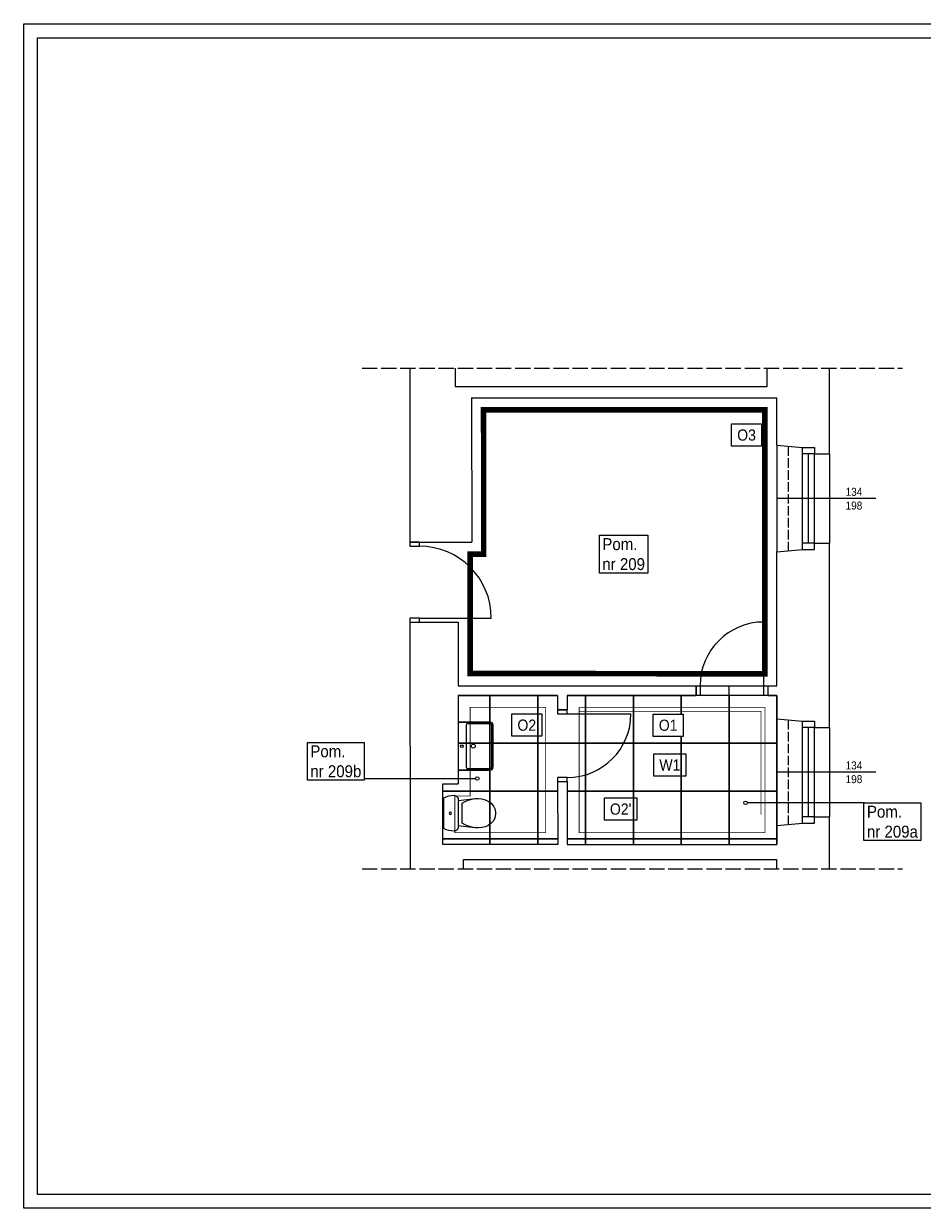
# Model space of a CAD drawing. Header units: centimetres. Extents: x 695802 to 711011, y 25963 to 44188.
# Tile 45 of 157: x 699553 to 700680, y 34777 to 36262. Entities that reach past the tile are written whole.
import ezdxf

# ---------------------------------------------------------------- set-up
doc = ezdxf.new("R2010")
doc.units = ezdxf.units.CM
doc.linetypes.add('ACAD_ISO02W100', pattern=[15, 12, -3])
doc.linetypes.add('ZWCAD_ISO07W100', pattern=[3, 0, -3])
doc.layers.add('Obrys powierzchni', color=50, linetype='Continuous', lineweight=9, plot=False)
for name, color, linetype, lineweight in [('P-SANR-FIXT', 7, 'Continuous', 5), ('Przekroje', 253, 'Continuous', 20), ('Przekrojowa', 253, 'Continuous', 25), ('S3_drzwi_istniejące', 7, 'Continuous', 0), ('S3_okna', 70, 'Continuous', 9), ('Widokowa', 140, 'Continuous', 9), ('Wyposazenie', 31, 'Continuous', 9)]:
    doc.layers.add(name, color=color, linetype=linetype, lineweight=lineweight)
for name, color, linetype, lineweight, true_color in [('S3_okładzina O1', 7, 'Continuous', 5, 0xe98615), ('S3_okładzina O2', 7, 'Continuous', 5, 0x0cd81d), ("S3_okładzina O2'", 7, 'Continuous', 5, 0x0cd81d), ('S3_okładzina O3', 7, 'Continuous', 5, 0xecc70d), ('S3_opis pomieszczeń', 7, 'Continuous', 0, 0xb5b5b5), ('S3_wykładzian W1', 7, 'Continuous', 5, 0x7f7f7f)]:
    doc.layers.add(name, color=color, linetype=linetype, lineweight=lineweight, true_color=true_color)
doc.styles.add('ARIELCE', font='arial.ttf', dxfattribs={"width": 0.9})
doc.linetypes.add('FENCELINE2', pattern='A,6.35,-2.54,[132,ltypeshp.shx,S=2.54,R=0,X=-2.54,Y=0],-2.54,25.4', length=36.83)
doc.linetypes.add('TRACKS', pattern='A,3.81,[130,ltypeshp.shx,S=6.35,R=0,X=0,Y=0],3.81', length=7.62)

# ---------------------------------------------------------------- blocks, each defined once
blk = doc.blocks.new('zw$7334')
at = {"layer": 'S3_okna', "ltscale": 1.6, "insert": (-30.9, 13.4), "char_height": 10, "width": 42.363, "attachment_point": 3, "rotation": 0.019, "style": 'ARIELCE', "bg_fill": 2}
blk.add_mtext('{\\fArial|b0|i0|c238|p34;134}', dxfattribs=at)
at = {"layer": 'S3_okna', "ltscale": 1.6, "insert": (-30.9, -3.8), "char_height": 10, "width": 42.363, "attachment_point": 3, "rotation": 0.019, "style": 'ARIELCE'}
blk.add_mtext('{\\fArial|b0|i0|c238|p34;198}', dxfattribs=at)
blk = doc.blocks.new('zw$B2BC')
at = {"layer": 'Przekroje', "ltscale": 1.6}
for points in [[(0, 0), (32.2, -3.1), (47, -3.1), (47, -10.9), (66, -10.9)], [(0, -134), (32.2, -130.9), (47, -130.9), (47, -123.1), (66, -123.1)]]:
    blk.add_lwpolyline(points, dxfattribs=at)
at = {"layer": 'S3_okna'}
for p, q in [((0, 0), (0, -134)), ((32.2, -130.9), (32.2, -3.1)), ((47, -10.9), (32.2, -10.9)), ((39.6, -123.1), (39.6, -10.9)), ((47, -123.1), (47, -10.9)), ((66, -10.9), (66, -123.1)), ((47, -123.1), (32.2, -123.1))]:
    blk.add_line(p, q, dxfattribs=at)
at = {"layer": 'S3_okna', "ltscale": 1.6}
blk.add_line((124, -67), (0, -67), dxfattribs=at)
at = {"layer": 'S3_okna'}
for points in [[(0, 0), (32.2, -3.1), (47, -3.1), (47, -10.9), (66, -10.9)], [(0, -134), (32.2, -130.9), (47, -130.9), (47, -123.1), (66, -123.1)]]:
    blk.add_lwpolyline(points, dxfattribs=at)
blk = doc.blocks.new('zw$C904')
at = {"layer": 'Wyposazenie', "color": 253, "linetype": 'Continuous'}
for p, q in [((-12.6, 61.9), (-16.1, 58.7)), ((-8.4, 64), (-12.6, 61.9)), ((-3.8, 64.9), (-8.4, 64)), ((0.9, 64.5), (-3.8, 64.9)), ((5.3, 62.9), (0.9, 64.5)), ((9.1, 60.2), (5.3, 62.9)), ((12, 56.6), (9.1, 60.2)), ((-20.8, 46.6), (-21, 42.4)), ((-19.9, 50.8), (-20.8, 46.6)), ((-18.5, 54.8), (-19.9, 50.8)), ((-16.1, 58.7), (-18.5, 54.8)), ((13.9, 52.7), (12, 56.6)), ((15.2, 48.7), (13.9, 52.7)), ((15.9, 44.5), (15.2, 48.7)), ((-21, 42.4), (-20.6, 38.2)), ((-20.6, 38.2), (-17, 17.2)), ((-20.6, 38.2), (-19.6, 33.9)), ((-19.6, 33.9), (-18.1, 29.9)), ((-18.1, 29.9), (-16.2, 26)), ((13.1, 27.7), (14.5, 31.8)), ((14.5, 31.8), (15.5, 36)), ((14.9, 19), (16, 40.3)), ((15.5, 36), (16, 40.3)), ((16, 40.3), (15.9, 44.5)), ((-21.5, 15.8), (-22.8, 13.9)), ((-19.4, 17), (-21.5, 15.8)), ((-17, 17.2), (-19.4, 17)), ((14.9, 19), (-17, 17.2)), ((-16.2, 26), (-13.8, 22.3)), ((-13.8, 22.3), (11.1, 23.8)), ((11.1, 23.8), (13.1, 27.7)), ((17.3, 19.1), (14.9, 19)), ((19.5, 18.2), (17.3, 19.1)), ((21, 16.5), (19.5, 18.2)), ((21.7, 14.2), (21, 16.5)), ((-22.8, 13.9), (-23.2, 11.6)), ((-23.2, 11.6), (-22.8, 8.3)), ((-22.8, 8.3), (-22, 5)), ((-22, 5), (-20.8, 1.9)), ((-20.8, 1.9), (-19.3, -1.1)), ((-19.3, -1.1), (19.3, 1.1)), ((19.3, 1.1), (20.5, 4.3)), ((20.5, 4.3), (21.3, 7.5)), ((21.3, 7.5), (21.7, 10.9)), ((21.7, 10.9), (21.7, 14.2))]:
    blk.add_line(p, q, dxfattribs=at)
blk.add_circle((-0.5, 8.2), 1.5, dxfattribs=at)
blk = doc.blocks.new('PLM_Washbasin_2D - PLM_Washbasin_Wall_Mounted_Rectangle_600x450-V80-PARTER PW 1do50 - C')
at = {"layer": 'P-SANR-FIXT', "color": 8, "true_color": 0x808080}
for p, q in [((-30, -1.5), (-30, -42)), ((-30, -42), (-30, -1.5)), ((30, -1.5), (-30, -1.5)), ((-28.5, -42), (-28.5, -13.5)), ((-27, -12), (27, -12)), ((28.5, -13.5), (28.5, -42)), ((30, -42), (30, -1.5)), ((30, -1.5), (30, -42)), ((27, -43.5), (-27, -43.5)), ((-27, -45), (27, -45)), ((27, -45), (-27, -45))]:
    blk.add_line(p, q, dxfattribs=at)
for centre, radius in [((0, -6), 1.75), ((0, -20.5), 2.5)]:
    blk.add_circle(centre, radius, dxfattribs=at)
for centre, radius, start, end in [((-27, -13.5), 1.5, 90, 180), ((27, -13.5), 1.5, 360, 90), ((-27, -42), 3, 180, 270), ((-27, -42), 3, 180, 270), ((-27, -42), 1.5, 180, 270), ((27, -42), 3, 270, 360), ((27, -42), 3, 270, 0), ((27, -42), 1.5, 270, 0)]:
    blk.add_arc(centre, radius, start, end, dxfattribs=at)

msp = doc.modelspace()

# ---------------------------------------------------------------- linework, layer by layer
at = {"layer": 'Obrys powierzchni', "ltscale": 1.6}
for points in [[(699552.6, 36262.3), (701652.6, 36262.3), (701652.6, 34777.3), (699552.6, 34777.3)], [(699570.1, 36244.8), (701635.1, 36244.8), (701635.1, 34794.8), (699570.1, 34794.8)]]:
    msp.add_lwpolyline(points, close=True, dxfattribs=at)
at = {"layer": 'Przekrojowa', "ltscale": 1.6}
for p, q in [((700036.9, 35830.3), (700037, 35612.3)), ((700093.7, 35830.6), (700093.8, 35807.6)), ((700485.2, 35807.6), (700485.2, 35830.3)), ((700563.2, 35723.2), (700563.2, 35830.3)), ((700093.8, 35807.6), (700485.2, 35807.6)), ((700114.4, 35793.3), (700114.5, 35612.3)), ((700114.4, 35793.3), (700497.2, 35793.3)), ((700497.2, 35734.1), (700497.2, 35793.3)), ((700037, 35612.3), (700114.5, 35612.3)), ((700563.2, 35380.2), (700563.2, 35611)), ((700497.2, 35432.3), (700497.2, 35600.1)), ((700037, 35512.3), (700037.2, 35202.7)), ((700037, 35512.3), (700097.5, 35512.3)), ((700097.5, 35512.3), (700097.4, 35432.3)), ((700097.4, 35432.3), (700395.8, 35432.3)), ((700395.8, 35432.3), (700395.8, 35420.3)), ((700485.8, 35432.3), (700497.2, 35432.3)), ((700485.8, 35432.3), (700485.8, 35420.3)), ((700097.5, 35420.3), (700222.2, 35420.3)), ((700097.5, 35420.3), (700097.5, 35309.3)), ((700222.2, 35420.3), (700222.2, 35402.3)), ((700234.2, 35420.3), (700395.8, 35420.3)), ((700234.2, 35420.3), (700234.2, 35402.3)), ((700485.8, 35420.3), (700497.2, 35420.3)), ((700497.2, 35420.3), (700497.2, 35391.1)), ((700222.2, 35402.3), (700234.2, 35402.3)), ((700078.3, 35233.3), (700078.3, 35309.3)), ((700078.3, 35309.3), (700097.5, 35309.3)), ((700222.2, 35312.3), (700222.3, 35233.3)), ((700222.2, 35312.3), (700234.2, 35312.3)), ((700234.2, 35312.3), (700234.3, 35233.3)), ((700497.2, 35257.1), (700497.2, 35233.3)), ((700563.2, 35202.7), (700563.2, 35268)), ((700222.3, 35233.3), (700078.3, 35233.3)), ((700234.3, 35233.3), (700497.2, 35233.3)), ((700104.2, 35214.7), (700497.2, 35214.7)), ((700104.2, 35202.7), (700104.2, 35214.7)), ((700497.2, 35202.7), (700497.2, 35214.7))]:
    msp.add_line(p, q, dxfattribs=at)
at = {"layer": 'S3_drzwi_istniejące'}
for p, q in [((700049, 35517.3), (700139, 35517.3)), ((700480.8, 35432.3), (700480.8, 35512.3)), ((700234.2, 35397.3), (700314.2, 35397.3))]:
    msp.add_line(p, q, dxfattribs=at)
for points in [[(700037, 35612.3), (700037, 35607.3), (700049, 35607.3), (700049, 35612.3)], [(700037, 35517.3), (700037, 35512.3), (700049, 35512.3), (700049, 35517.3)], [(700395.8, 35432.3), (700400.8, 35432.3), (700400.8, 35420.3), (700395.8, 35420.3)], [(700480.8, 35432.3), (700485.8, 35432.3), (700485.8, 35420.3), (700480.8, 35420.3)], [(700234.2, 35397.3), (700234.2, 35402.3), (700222.2, 35402.3), (700222.2, 35397.3)], [(700234.2, 35312.3), (700234.2, 35317.3), (700222.2, 35317.3), (700222.2, 35312.3)]]:
    msp.add_lwpolyline(points, close=True, dxfattribs=at)
for centre, radius, start, end in [((700049, 35517.3), 90, 360, 90), ((700480.8, 35432.3), 80, 90, 180), ((700234.2, 35397.3), 80, 270, 0)]:
    msp.add_arc(centre, radius, start, end, dxfattribs=at)
at = {"layer": 'S3_okna', "linetype": 'ACAD_ISO02W100'}
for p, q in [((700511.2, 35732.7), (700511.2, 35601.4)), ((700511.2, 35389.7), (700511.2, 35258.4))]:
    msp.add_line(p, q, dxfattribs=at)
at = {"layer": 'S3_okładzina O1', "linetype": 'FENCELINE2', "ltscale": 0.7, "const_width": 1}
msp.add_lwpolyline([(700249.2, 35405.3), (700482.2, 35405.3), (700482.2, 35405.3), (700482.2, 35270.8)], dxfattribs=at)
at = {"layer": 'S3_okładzina O2', "linetype": 'TRACKS', "ltscale": 0.5, "const_width": 1}
msp.add_lwpolyline([(700207.3, 35248.1), (700093.3, 35248.3), (700093.3, 35294.3), (700112.5, 35294.3), (700112.5, 35405.3), (700207.3, 35405.3)], close=True, dxfattribs=at)
at = {"layer": "S3_okładzina O2'", "linetype": 'TRACKS', "ltscale": 0.5, "const_width": 1}
msp.add_lwpolyline([(700482.2, 35270.8), (700482.2, 35248.3), (700249.2, 35248.3), (700249.2, 35405.3)], dxfattribs=at)
at = {"layer": 'S3_okładzina O3', "linetype": 'ZWCAD_ISO07W100', "const_width": 7}
msp.add_lwpolyline([(700112.4, 35447.8), (700112.4, 35597.3), (700129.5, 35597.3), (700129.4, 35778.3), (700482.2, 35778.3), (700482.2, 35447.3)], close=True, dxfattribs=at)
at = {"layer": 'S3_opis pomieszczeń'}
msp.add_line((699972.5, 35316.1), (700119.3, 35316.1), dxfattribs=at)
for centre in [(700121.5, 35316.1), (700457.9, 35285.6)]:
    msp.add_circle(centre, 2.22, dxfattribs=at)
at = {"layer": 'S3_wykładzian W1', "ltscale": 1.6}
for p, q in [((700400.8, 35432.3), (700480.8, 35432.3)), ((700437.2, 35420.3), (700437.2, 35432.3))]:
    msp.add_line(p, q, dxfattribs=at)
for points in [[(700097.5, 35360.3), (700137.2, 35360.3), (700137.2, 35420.3), (700097.5, 35420.3)], [(700222.2, 35420.3), (700197.2, 35420.3), (700197.2, 35360.3), (700257.2, 35360.3), (700257.2, 35420.3), (700234.2, 35420.3)], [(700078.3, 35300.3), (700137.2, 35300.3), (700137.2, 35360.3), (700097.5, 35360.3)], [(700234.2, 35300.3), (700257.2, 35300.3), (700257.2, 35360.3), (700197.2, 35360.3), (700197.2, 35300.3), (700222.3, 35300.3)], [(700078.3, 35240.3), (700137.2, 35240.3), (700137.2, 35300.3), (700078.3, 35300.3)], [(700222.3, 35300.3), (700197.2, 35300.3), (700197.2, 35240.3), (700222.3, 35240.3)], [(700234.2, 35240.3), (700257.2, 35240.3), (700257.2, 35300.3), (700234.2, 35300.3)], [(700137.2, 35233.2), (700137.2, 35240.3), (700078.3, 35240.3)], [(700197.2, 35233.1), (700197.2, 35240.3), (700137.2, 35240.3), (700137.2, 35233.2)], [(700222.3, 35240.3), (700197.2, 35240.3), (700197.2, 35233.1)], [(700257.2, 35233.3), (700257.2, 35240.3), (700234.2, 35240.3)], [(700317.2, 35233.3), (700317.2, 35240.3), (700257.2, 35240.3), (700257.2, 35233.3)], [(700377.2, 35233.3), (700377.2, 35240.3), (700317.2, 35240.3), (700317.2, 35233.3)], [(700437.2, 35233.3), (700437.2, 35240.3), (700377.2, 35240.3), (700377.2, 35233.3)], [(700497.2, 35233.3), (700497.2, 35240.3), (700437.2, 35240.3), (700437.2, 35233.3)]]:
    msp.add_lwpolyline(points, dxfattribs=at)
for points in [[(700137.2, 35360.3), (700197.2, 35360.3), (700197.2, 35420.3), (700137.2, 35420.3)], [(700257.2, 35360.3), (700317.2, 35360.3), (700317.2, 35420.3), (700257.2, 35420.3)], [(700317.2, 35360.3), (700377.2, 35360.3), (700377.2, 35420.3), (700317.2, 35420.3)], [(700377.2, 35360.3), (700437.2, 35360.3), (700437.2, 35420.3), (700377.2, 35420.3)], [(700437.2, 35360.3), (700497.2, 35360.3), (700497.2, 35420.3), (700437.2, 35420.3)], [(700137.2, 35300.3), (700197.2, 35300.3), (700197.2, 35360.3), (700137.2, 35360.3)], [(700257.2, 35300.3), (700317.2, 35300.3), (700317.2, 35360.3), (700257.2, 35360.3)], [(700317.2, 35300.3), (700377.2, 35300.3), (700377.2, 35360.3), (700317.2, 35360.3)], [(700377.2, 35300.3), (700437.2, 35300.3), (700437.2, 35360.3), (700377.2, 35360.3)], [(700437.2, 35300.3), (700497.2, 35300.3), (700497.2, 35360.3), (700437.2, 35360.3)], [(700137.2, 35240.3), (700197.2, 35240.3), (700197.2, 35300.3), (700137.2, 35300.3)], [(700257.2, 35240.3), (700317.2, 35240.3), (700317.2, 35300.3), (700257.2, 35300.3)], [(700317.2, 35240.3), (700377.2, 35240.3), (700377.2, 35300.3), (700317.2, 35300.3)], [(700377.2, 35240.3), (700437.2, 35240.3), (700437.2, 35300.3), (700377.2, 35300.3)], [(700437.2, 35240.3), (700497.2, 35240.3), (700497.2, 35300.3), (700437.2, 35300.3)]]:
    msp.add_lwpolyline(points, close=True, dxfattribs=at)
at = {"layer": 'Widokowa', "linetype": 'ACAD_ISO02W100', "ltscale": 1.6}
for points in [[(699976.9, 35830.3), (700654.7, 35830.3)], [(699976.9, 35202.7), (700654.7, 35202.7)]]:
    msp.add_lwpolyline(points, dxfattribs=at)

# ---------------------------------------------------------------- block references
at = {"layer": 'P-SANR-FIXT', "rotation": 89.99999999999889}
msp.add_blockref('PLM_Washbasin_2D - PLM_Washbasin_Wall_Mounted_Rectangle_600x450-V80-PARTER PW 1do50 - C', (700096, 35356.7), dxfattribs=at)
at = {"layer": 'Wyposazenie', "xscale": -1, "rotation": 273.3502212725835}
msp.add_blockref('zw$C904', (700079.5, 35272.6), dxfattribs=at)

# ---------------------------------------------------------------- texts
at = {"layer": 'S3_okładzina O2', "insert": (700171.8, 35390), "char_height": 14, "width": 1.231015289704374e-11, "attachment_point": 1, "rotation": 0.019, "style": 'ARIELCE', "bg_fill": 16}
msp.add_mtext('\\pxqc;{\\fArial|b0|i0|c238|p34;O2}', dxfattribs=at)
at = {"layer": "S3_okładzina O2'", "insert": (700287.8, 35284.8), "char_height": 14, "width": 1.231015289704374e-11, "attachment_point": 1, "rotation": 0.019, "style": 'ARIELCE', "bg_fill": 16}
msp.add_mtext("\\pxqc;{\\fArial|b0|i0|c238|p34;O2'}", dxfattribs=at)
at = {"layer": 'S3_wykładzian W1', "ltscale": 1.6, "insert": (700349.8, 35340.1), "char_height": 14, "width": 1.231015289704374e-11, "attachment_point": 1, "rotation": 0.019, "style": 'ARIELCE', "bg_fill": 16}
msp.add_mtext('\\pxqc;{\\fArial|b0|i0|c238|p34;W1}', dxfattribs=at)

# ---------------------------------------------------------------- next in the draw order: block references
at = {"layer": 'S3_okna'}
for p, rotation in [((700635.2, 35667.1), 1.443443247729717e-05), ((700635.2, 35324.1), 1.443429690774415e-05)]:
    msp.add_blockref('zw$7334', p, dxfattribs=dict(at, rotation=rotation))

# ---------------------------------------------------------------- next in the draw order: texts
at = {"layer": 'S3_okładzina O1', "ltscale": 2, "insert": (700349.1, 35389.9), "char_height": 14, "width": 1.231015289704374e-11, "attachment_point": 1, "rotation": 0.019, "style": 'ARIELCE', "bg_fill": 18}
msp.add_mtext('\\pxqc;{\\fArial|b0|i0|c238|p34;O1}', dxfattribs=at)
at = {"layer": 'S3_okładzina O3', "insert": (700447.4, 35753.7), "char_height": 14, "width": 1.231015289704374e-11, "attachment_point": 1, "rotation": 0.019, "style": 'ARIELCE', "bg_fill": 18}
msp.add_mtext('\\pxqc;{\\fArial|b0|i0|c238|p34;O3}', dxfattribs=at)
at = {"layer": 'S3_opis pomieszczeń', "char_height": 7.5, "attachment_point": 1, "style": 'ARIELCE', "bg_fill": 18}
for s, insert in [('{\\fArial|b0|i0|c238|p34;\\H2x;Pom.\\Pnr 209}', (700278.3, 35617.4)), ('{\\fArial|b0|i0|c238|p34;\\H2x;Pom.\\Pnr 209b}', (699912.1, 35357.7)), ('{\\fArial|b0|i0|c238|p34;\\H2x;Pom.\\Pnr 209a}', (700610.1, 35282))]:
    msp.add_mtext(s, dxfattribs=dict(at, insert=insert))

# ---------------------------------------------------------------- next in the draw order: linework, layer by layer
at = {"layer": 'S3_okładzina O1', "ltscale": 0.7, "const_width": 1}
msp.add_lwpolyline([(700249.2, 35400.3), (700477.2, 35400.3), (700477.2, 35270.8)], dxfattribs=at)
at = {"layer": 'S3_opis pomieszczeń'}
msp.add_line((700606.9, 35285.6), (700460.2, 35285.6), dxfattribs=at)

# ---------------------------------------------------------------- next in the draw order: block references
at = {"layer": 'S3_okna'}
for p, rotation in [((700635.2, 35667.1), 1.443443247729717e-05), ((700635.2, 35324.1), 1.443429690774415e-05)]:
    msp.add_blockref('zw$7334', p, dxfattribs=dict(at, rotation=rotation))

# ---------------------------------------------------------------- next in the draw order: block references
for p, rotation in [((700497.2, 35734.1), 359.9999999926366), ((700497.2, 35391.1), 359.999999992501)]:
    msp.add_blockref('zw$B2BC', p, dxfattribs=dict(at, rotation=rotation))

doc.saveas('drawing.dxf')
